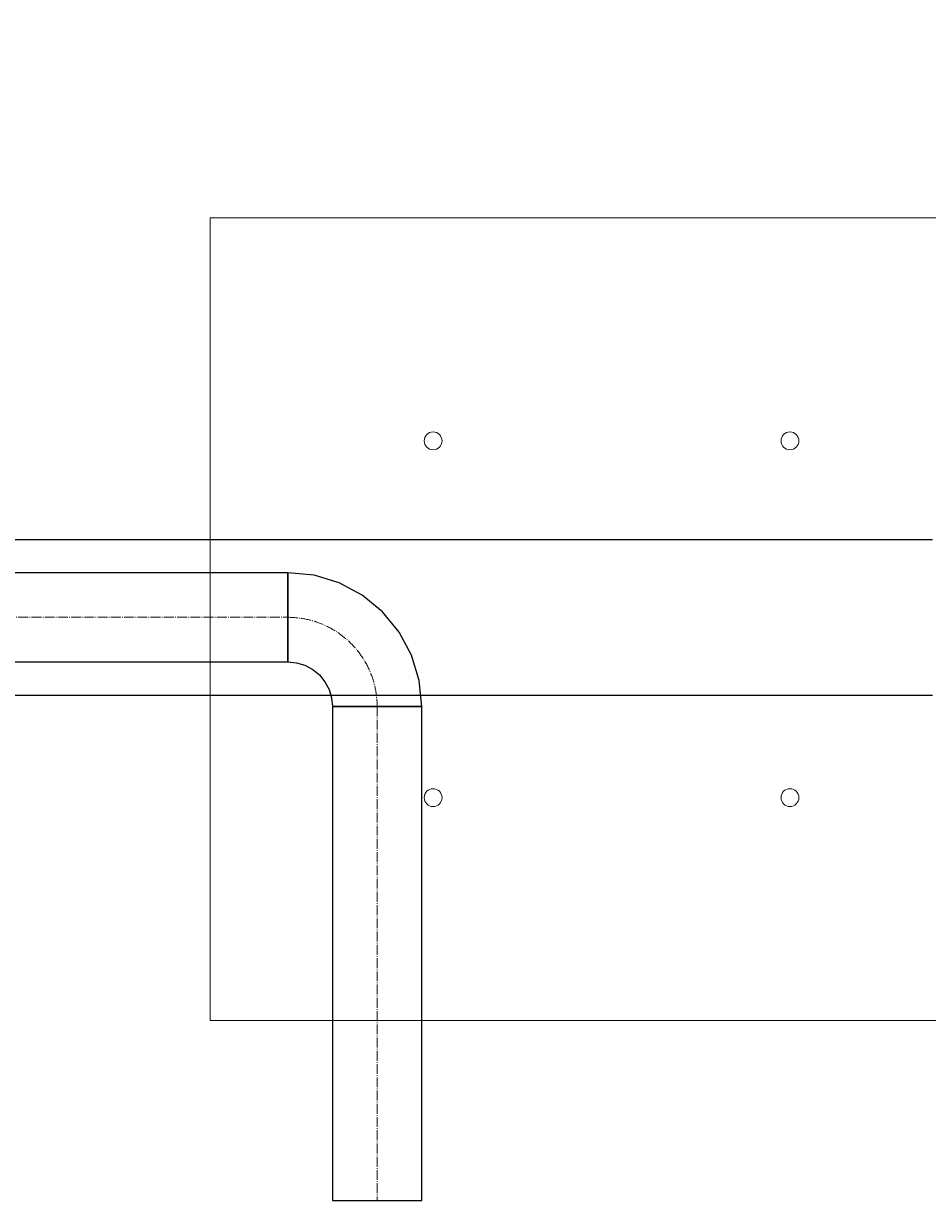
# Model space of a CAD drawing. Header units: centimetres. Extents: x -228435 to 46820, y -89367 to 152985.
# Tile 110 of 256: x -13358 to -11332, y 20197 to 22836. Entities that reach past the tile are written whole.
import ezdxf

# ---------------------------------------------------------------- set-up
doc = ezdxf.new("R2010")
doc.units = ezdxf.units.CM
doc.header["$LTSCALE"] = 50
doc.header["$PDMODE"] = 35
doc.header["$PDSIZE"] = 0.1
for name, pattern in [('CADVENT_CENTERLINE', [9.9, 7.4, -1, 0.5, -1]), ('Kondygnacja  -0_5$0$HIDDEN', [9.525, 6.35, -3.175]), ('Kondygnacja  -0_5$0$HIDDEN2', [4.7625, 3.175, -1.5875])]:
    doc.linetypes.add(name, pattern=pattern)
doc.layers.get('0').update_dxf_attribs({"color": 8})
doc.layers.get('DEFPOINTS').update_dxf_attribs({"color": 8})
for name, color, linetype, lineweight in [('bgde-nawiewCEN', 7, 'Continuous', 13), ('Kondygnacja  -0_5$0$ARCH_INFO_WYMIARY', 8, 'Continuous', 9), ('SU Lampy kwadratowe  -05$0$ARCH_SUFITY_PODWIESZANE', 8, 'Continuous', 9)]:
    doc.layers.add(name, color=color, linetype=linetype, lineweight=lineweight)
for name, color, linetype in [('bgde-nawiewEXP', 250, 'Continuous'), ('Kondygnacja  -0_5$0$ARCH_KONSTR_POWYŻEJ RZUTU', 8, 'Kondygnacja  -0_5$0$HIDDEN'), ('Kondygnacja  -0_5$0$ARCH_KONSTR_POWYŻEJ RZUTU_IST', 8, 'Kondygnacja  -0_5$0$HIDDEN2')]:
    doc.layers.add(name, color=color, linetype=linetype)
doc.styles.add('Kondygnacja  -0_5$0$Romans', font='Romans.shx', dxfattribs={"width": 0.7})
doc.dimstyles.new('Kondygnacja  -0_5$0$Wymiary 1-100', dxfattribs={"dimtxt": 12, "dimasz": 10, "dimexe": 5, "dimexo": 0, "dimgap": 4, "dimtad": 1, "dimrnd": 0.5, "dimzin": 12, "dimdsep": 46, "dimtxsty": 'Kondygnacja  -0_5$0$Romans', "dimblk": 'Kondygnacja  -0_5$0$_Oblique', "dimcen": 10, "dimdle": 10, "dimclrt": 55, "dimazin": 0, "dimtfac": 1, "dimtmove": 1, "dimatfit": 3, "dimfxl": 8, "dimfxlon": 1, "dimtolj": 1, "dimtzin": 0, "dimarcsym": 0})

# ---------------------------------------------------------------- blocks, each defined once
blk = doc.blocks.new('SU Lampy kwadratowe  -05$0$moduł sufitu')
at = {"layer": 'SU Lampy kwadratowe  -05$0$ARCH_SUFITY_PODWIESZANE'}
blk.add_lwpolyline([(360, -60), (540, -60), (540, -240), (360, -240)], close=True, dxfattribs=at)
for centre in [(410, -110), (490, -110), (410, -190), (490, -190)]:
    blk.add_circle(centre, 2, dxfattribs=at)
blk = doc.blocks.new('SU Lampy kwadratowe  -05')
at = {"layer": 'SU Lampy kwadratowe  -05$0$ARCH_SUFITY_PODWIESZANE'}
blk.add_blockref('SU Lampy kwadratowe  -05$0$moduł sufitu', (10460, 6800), dxfattribs=at)
blk = doc.blocks.new('Kondygnacja  -0_5$0$konstrukcja istniejąca -0.5')
at = {"layer": 'Kondygnacja  -0_5$0$ARCH_KONSTR_POWYŻEJ RZUTU_IST', "ltscale": 10}
for points in [[(9938, 6667.89), (10982, 6667.89)], [(10982, 6632.89), (9938, 6632.89)]]:
    blk.add_lwpolyline(points, dxfattribs=at)
blk = doc.blocks.new('Kondygnacja  -0_5$0$_Oblique')
at = {"color": 0, "linetype": 'ByBlock', "lineweight": -2}
blk.add_line((-0.5, -0.5), (0.5, 0.5), dxfattribs=at)
blk = doc.blocks.new('*D212')
at = {"layer": 'DEFPOINTS', "color": 0}
for p in [(-30586.3, 81900), (-30681.1, 12489.5), (9064, 12489.5)]:
    blk.add_point(p, dxfattribs=at)
at = {"layer": 'Kondygnacja  -0_5$0$ARCH_INFO_WYMIARY', "color": 0, "lineweight": -2}
for p, q in [((-30673.1, 81900), (-30686.1, 81900)), ((-30681.1, 81910), (-30681.1, 12479.5)), ((-30673.1, 12489.5), (-30686.1, 12489.5))]:
    blk.add_line(p, q, dxfattribs=at)
at = {"layer": 'Kondygnacja  -0_5$0$ARCH_INFO_WYMIARY', "color": 0, "lineweight": -2, "xscale": 10, "yscale": 10, "zscale": 10}
for p, rotation in [((-30681.1, 81900), 90), ((-30681.1, 12489.5), 270)]:
    blk.add_blockref('Kondygnacja  -0_5$0$_Oblique', p, dxfattribs=dict(at, rotation=rotation))
at = {"layer": 'Kondygnacja  -0_5$0$ARCH_INFO_WYMIARY', "color": 55, "insert": (-30691.1, 47194.8), "char_height": 12, "attachment_point": 5, "rotation": 90, "style": 'Kondygnacja  -0_5$0$Romans'}
blk.add_mtext('\\A1;69410.5', dxfattribs=at)

msp = doc.modelspace()

# ---------------------------------------------------------------- linework, layer by layer
at = {"layer": 'bgde-nawiewCEN', "linetype": 'CADVENT_CENTERLINE', "ltscale": 0.06}
for p, q in [((-15003.751, 21504.314), (-12765.522, 21504.314)), ((-12565.522, 21304.314), (-12565.522, 20196.599))]:
    msp.add_line(p, q, dxfattribs=at)
at = {"layer": 'bgde-nawiewCEN', "linetype": 'CADVENT_CENTERLINE', "ltscale": 0.06, "extrusion": (0, 0, -1)}
msp.add_arc((12765.522, 21304.314), 200, 90, 180, dxfattribs=at)
at = {"layer": 'bgde-nawiewEXP', "linetype": 'Continuous'}
for points in [[(-15003.751, 21404.314), (-12765.522, 21404.314), (-12765.522, 21604.314), (-15003.751, 21604.314), (-15003.751, 21411.926)], [(-12765.522, 21404.314), (-12746.013, 21402.392), (-12727.254, 21396.702), (-12709.965, 21387.461), (-12694.811, 21375.025), (-12682.375, 21359.871), (-12673.134, 21342.582), (-12667.443, 21323.823), (-12665.522, 21304.314), (-12665.522, 20196.599), (-12465.522, 20196.599), (-12465.522, 21304.314), (-12665.522, 21304.314), (-12665.522, 21304.314), (-12465.522, 21304.314), (-12471.286, 21362.841), (-12488.358, 21419.119), (-12516.081, 21470.985), (-12553.39, 21516.446), (-12598.851, 21553.755), (-12650.717, 21581.478), (-12706.995, 21598.55), (-12765.522, 21604.314), (-12765.522, 21411.926)]]:
    msp.add_lwpolyline(points, close=True, dxfattribs=at)

# ---------------------------------------------------------------- block references
at = {"layer": 'Kondygnacja  -0_5$0$ARCH_KONSTR_POWYŻEJ RZUTU', "xscale": 10, "yscale": 10, "zscale": 10}
msp.add_blockref('Kondygnacja  -0_5$0$konstrukcja istniejąca -0.5', (-121140, -45000), dxfattribs=at)
at = {"layer": 'SU Lampy kwadratowe  -05$0$ARCH_SUFITY_PODWIESZANE', "xscale": 10, "yscale": 10, "zscale": 10}
msp.add_blockref('SU Lampy kwadratowe  -05', (-121140, -45000), dxfattribs=at)

# ---------------------------------------------------------------- dimensions: what is measured, and where the dimension line sits
at = {"layer": 'Kondygnacja  -0_5$0$ARCH_INFO_WYMIARY'}
dim = msp.add_linear_dim(base=(-30681.114, 12489.5), p1=(-30586.301, 81900), p2=(9064, 12489.5), angle=90, dimstyle='Kondygnacja  -0_5$0$Wymiary 1-100', dxfattribs=at)
dim.commit()
dim.dimension.update_dxf_attribs({"geometry": '*D212', "text_midpoint": (-30691.114, 47194.75)})

doc.saveas('drawing.dxf')
